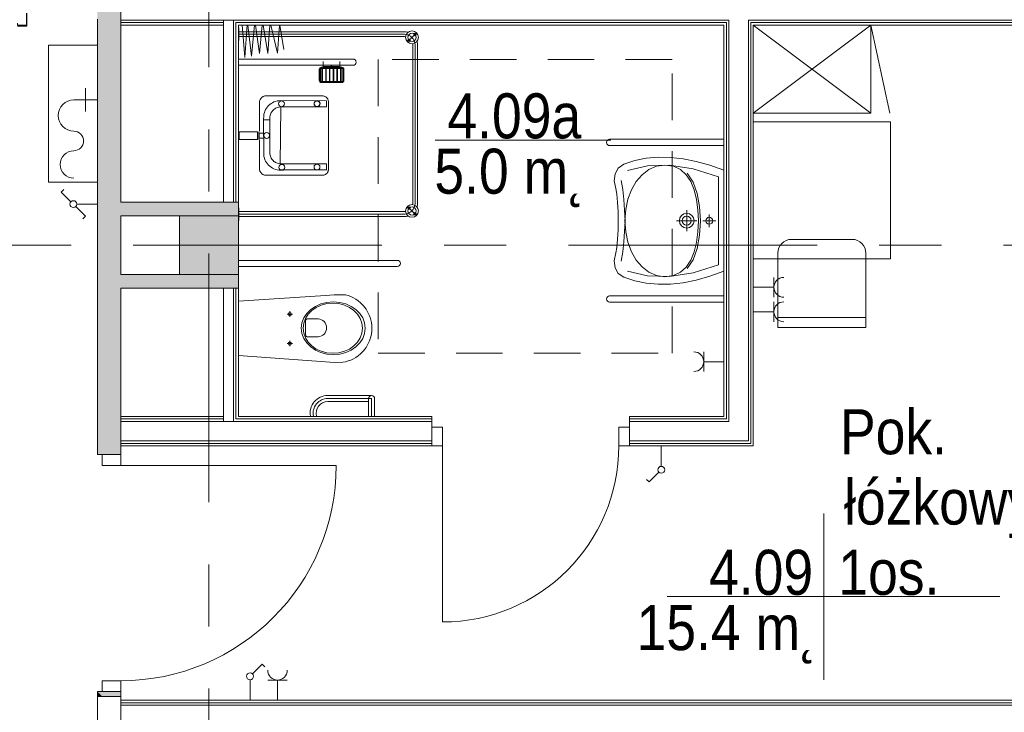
# Model space of a CAD drawing. Header units: centimetres. Extents: x -2424 to 1783, y 5 to 2907.
# Tile 58 of 99: x 491 to 994, y 650 to 1004. Entities that reach past the tile are written whole.
import ezdxf

# ---------------------------------------------------------------- set-up
doc = ezdxf.new("R2010")
doc.units = ezdxf.units.CM
doc.linetypes.add('Oś', pattern=[222.25, 127, -31.75, 31.75, -31.75])
doc.linetypes.add('Ponad', pattern=[39.688, 23.813, -15.875])
for name, color, linetype, lineweight in [('A-AREA-IDEN', 2, 'Continuous', 13), ('A-DETL-GENF', 92, 'Continuous', 9), ('A-DETL-MEDM', 33, 'Continuous', 13), ('A-DOOR', 31, 'Continuous', 13), ('A-FLOR-OVHD', 1, 'Ponad', 9), ('A-WALL', 113, 'Continuous', 13), ('A-WALL-FNSH', 113, 'Continuous', 13), ('E-ELEC-EQPM', 71, 'Continuous', 9), ('I-FURN', 30, 'Continuous', 9), ('P-SANR-FIXT', 6, 'Continuous', 9), ('S-COLS', 52, 'Continuous', 13), ('S-GRID', 1, 'Continuous', 13)]:
    doc.layers.add(name, color=color, linetype=linetype, lineweight=lineweight)
doc.layers.add('A-WALL-PATT', color=111, linetype='Continuous', lineweight=13, plot=False)
doc.styles.add('Arial_11', font='arial.ttf', dxfattribs={"width": 0.85, "height": 23})

msp = doc.modelspace()

# ---------------------------------------------------------------- hatches: boundary and pattern name
at = {"layer": 'S-COLS', "lineweight": 9}
msp.add_hatch(color=251, dxfattribs=at).paths.add_polyline_path([(602.38, 873.33), (602.38, 903.33), (572.38, 903.33), (572.38, 873.33)], flags=0)

# ---------------------------------------------------------------- linework, layer by layer
at = {"layer": 'A-AREA-IDEN', "color": 251, "lineweight": 9}
for p, q in [((792.66, 942.03), (702.91, 942.03)), ((901.33, 751.33), (901.33, 708.83)), ((911.09, 708.83), (821.33, 708.83)), ((821.33, 708.83), (991.33, 708.83)), ((901.33, 708.83), (901.33, 666.33))]:
    msp.add_line(p, q, dxfattribs=at)
at = {"layer": 'A-DETL-GENF', "color": 251, "lineweight": 9}
for p, q in [((494.17, 1001.23), (494.17, 1006.84)), ((494.38, 1001.18), (494.38, 1006.84)), ((494.38, 1000.33), (494.38, 1001.71)), ((489.53, 1000.18), (494.23, 1000.18)), ((706.68, 795.33), (701.18, 795.33)), ((701.18, 795.33), (701.18, 785.83)), ((706.68, 785.83), (706.68, 795.33)), ((802.18, 795.33), (796.68, 795.33)), ((796.68, 795.33), (796.68, 785.83)), ((802.18, 785.83), (802.18, 795.33)), ((701.18, 785.83), (706.68, 785.83)), ((796.68, 785.83), (802.18, 785.83)), ((532.88, 781.33), (542.38, 781.33)), ((532.88, 775.83), (532.88, 781.33)), ((542.38, 781.33), (542.38, 775.83)), ((542.38, 775.83), (532.88, 775.83)), ((532.88, 665.83), (542.38, 665.83)), ((532.88, 660.33), (532.88, 665.83)), ((542.38, 665.83), (542.38, 660.33)), ((542.38, 660.33), (532.88, 660.33))]:
    msp.add_line(p, q, dxfattribs=at)
at = {"layer": 'A-DETL-GENF', "color": 251, "lineweight": 9, "flags": 128}
msp.add_lwpolyline([(489.59, 1001.71), (489.59, 1000.76), (494.17, 1000.76), (494.17, 1001.71)], dxfattribs=at)
at = {"layer": 'A-DETL-GENF', "color": 251, "lineweight": 9}
msp.add_arc((494.23, 1000.33), 0.15, 270, 0, dxfattribs=at)
at = {"layer": 'A-DETL-MEDM', "color": 251, "lineweight": 9}
for p, q in [((701.18, 785.83), (701.18, 795.33)), ((701.18, 795.33), (706.68, 795.33)), ((706.68, 795.33), (706.68, 785.83)), ((796.68, 795.33), (796.68, 785.83)), ((802.18, 795.33), (796.68, 795.33)), ((802.18, 785.83), (802.18, 795.33)), ((706.68, 785.83), (701.18, 785.83)), ((796.68, 785.83), (802.18, 785.83)), ((542.38, 781.33), (532.88, 781.33)), ((532.88, 781.33), (532.88, 775.83)), ((542.38, 775.83), (542.38, 781.33)), ((532.88, 775.83), (542.38, 775.83)), ((532.88, 665.83), (542.38, 665.83)), ((532.88, 660.33), (532.88, 665.83)), ((542.38, 665.83), (542.38, 660.33)), ((542.38, 660.33), (532.88, 660.33))]:
    msp.add_line(p, q, dxfattribs=at)
at = {"layer": 'A-DOOR', "color": 251, "lineweight": 9}
for p, q in [((706.68, 785.83), (706.68, 695.83)), ((542.38, 775.83), (652.38, 775.83))]:
    msp.add_line(p, q, dxfattribs=at)
for centre, radius in [((706.68, 785.83), 90), ((542.38, 775.83), 110)]:
    msp.add_arc(centre, radius, 270, 0, dxfattribs=at)
at = {"layer": 'A-FLOR-OVHD', "color": 251, "lineweight": 9}
for p, q in [((823.87, 983.15), (673.87, 983.15)), ((673.87, 983.15), (673.87, 833.15)), ((823.87, 833.15), (823.87, 983.15)), ((673.87, 833.15), (823.87, 833.15))]:
    msp.add_line(p, q, dxfattribs=at)
at = {"layer": 'A-WALL', "color": 251, "lineweight": 9}
for p, q in [((542.38, 1013.33), (542.38, 1003.33)), ((530.38, 1003.78), (530.38, 781.33)), ((542.38, 1003.33), (542.38, 1000.83)), ((542.38, 1003.33), (594.88, 1003.33)), ((542.38, 1002.08), (594.88, 1002.08)), ((542.38, 910.33), (542.38, 1000.83)), ((594.88, 1003.33), (599.88, 1003.33)), ((594.88, 1003.33), (594.88, 910.33)), ((599.88, 1003.33), (852.88, 1003.33)), ((599.88, 910.33), (599.88, 1003.33)), ((601.13, 1002.08), (851.63, 1002.08)), ((601.13, 910.33), (601.13, 1002.08)), ((851.63, 1002.08), (851.63, 799.58)), ((852.88, 1003.33), (852.88, 798.33)), ((862.88, 1003.33), (862.88, 788.33)), ((862.88, 1003.33), (1187.38, 1003.33)), ((864.13, 1002.08), (864.13, 787.08)), ((864.13, 1002.08), (1187.38, 1002.08)), ((594.88, 910.33), (542.38, 910.33)), ((594.88, 910.33), (599.88, 910.33)), ((602.38, 903.33), (602.38, 910.33)), ((542.38, 873.33), (542.38, 903.33)), ((542.38, 903.33), (572.38, 903.33)), ((572.38, 873.33), (542.38, 873.33)), ((602.38, 866.33), (602.38, 873.33)), ((542.38, 781.33), (542.38, 866.33)), ((542.38, 866.33), (594.88, 866.33)), ((599.88, 866.33), (594.88, 866.33)), ((594.88, 866.33), (594.88, 798.33)), ((599.88, 866.33), (599.88, 798.33)), ((601.13, 866.33), (601.13, 799.58)), ((542.38, 799.58), (594.88, 799.58)), ((601.13, 799.58), (701.18, 799.58)), ((802.18, 799.58), (851.63, 799.58)), ((542.38, 798.33), (542.38, 788.33)), ((542.38, 798.33), (594.88, 798.33)), ((594.88, 798.33), (599.88, 798.33)), ((599.88, 798.33), (701.18, 798.33)), ((701.18, 795.33), (701.18, 798.33)), ((802.18, 798.33), (802.18, 795.33)), ((802.18, 798.33), (852.88, 798.33)), ((542.38, 788.33), (701.18, 788.33)), ((542.38, 787.08), (701.18, 787.08)), ((802.18, 788.33), (862.88, 788.33)), ((802.18, 787.08), (864.13, 787.08)), ((532.88, 781.33), (530.38, 781.33)), ((530.38, 660.33), (530.38, 657.83)), ((532.88, 660.33), (530.38, 660.33)), ((542.38, 657.83), (542.38, 660.33)), ((530.38, 657.83), (542.38, 657.83)), ((530.38, 657.83), (530.38, 566.83)), ((542.38, 566.83), (542.38, 657.83)), ((1207.38, 654.58), (542.38, 654.58)), ((1207.38, 653.33), (542.38, 653.33))]:
    msp.add_line(p, q, dxfattribs=at)
at = {"layer": 'A-WALL-FNSH', "color": 251, "lineweight": 9}
for p, q in [((542.38, 1000.83), (594.88, 1000.83)), ((602.38, 1000.83), (850.38, 1000.83)), ((602.38, 910.33), (602.38, 1000.83)), ((850.38, 1000.83), (850.38, 800.83)), ((865.38, 785.83), (865.38, 1000.83)), ((865.38, 1000.83), (1187.38, 1000.83)), ((599.88, 910.33), (602.38, 910.33)), ((602.38, 866.33), (599.88, 866.33)), ((602.38, 800.83), (602.38, 866.33)), ((594.88, 800.83), (542.38, 800.83)), ((701.18, 800.83), (602.38, 800.83)), ((701.18, 798.33), (701.18, 800.83)), ((850.38, 800.83), (802.18, 800.83)), ((802.18, 800.83), (802.18, 798.33)), ((542.38, 785.83), (701.18, 785.83)), ((802.18, 785.83), (865.38, 785.83)), ((1207.38, 655.83), (542.38, 655.83))]:
    msp.add_line(p, q, dxfattribs=at)
at = {"layer": 'A-WALL-PATT', "color": 251, "linetype": 'Continuous', "lineweight": 9, "extrusion": (0, 0, -1)}
for points in [[(-532.88, 781.33), (-530.38, 1102.83), (-530.38, 781.33)], [(-530.38, 1102.83), (-532.88, 781.33), (-542.38, 1102.83)], [(-542.38, 1102.83), (-532.88, 781.33), (-542.38, 781.33)], [(-602.38, 903.33), (-542.38, 910.33), (-542.38, 903.33)], [(-542.38, 910.33), (-602.38, 903.33), (-602.38, 910.33)], [(-572.38, 866.33), (-542.38, 873.33), (-542.38, 866.33)], [(-542.38, 873.33), (-572.38, 866.33), (-602.38, 873.33)], [(-602.38, 873.33), (-572.38, 866.33), (-602.38, 866.33)], [(-532.88, 657.83), (-530.38, 660.33), (-530.38, 657.83)], [(-530.38, 660.33), (-532.88, 657.83), (-542.38, 660.33)], [(-542.38, 660.33), (-532.88, 657.83), (-542.38, 657.83)]]:
    msp.add_solid(points, dxfattribs=at)
at = {"layer": 'E-ELEC-EQPM', "color": 251, "lineweight": 9}
for p, q in [((511.95, 915.51), (513.26, 916.82)), ((516.89, 910.56), (511.95, 915.51)), ((519.36, 908.09), (524.31, 903.15)), ((519.88, 909.33), (530.38, 909.33)), ((524.31, 903.15), (523, 901.83)), ((875.88, 871.91), (875.88, 861.75)), ((875.88, 866.83), (865.38, 866.83)), ((875.88, 859.41), (875.88, 849.25)), ((875.88, 854.33), (865.38, 854.33)), ((840.04, 833.83), (840.04, 823.83)), ((840.04, 828.83), (850.38, 828.83)), ((818.38, 775.33), (818.38, 785.83)), ((817.14, 772.34), (812.2, 767.4)), ((812.2, 767.4), (810.89, 768.71)), ((609.61, 669.31), (614.56, 674.25)), ((614.56, 674.25), (615.87, 672.94)), ((608.38, 666.33), (608.38, 655.83)), ((627.38, 666.16), (617.38, 666.16)), ((622.38, 666.16), (622.38, 655.83))]:
    msp.add_line(p, q, dxfattribs=at)
for centre in [(518.13, 909.33), (818.38, 773.58), (608.38, 668.07)]:
    msp.add_circle(centre, 1.75, dxfattribs=at)
for centre, radius, start, end in [((880.96, 866.83), 5.08, 90, 270), ((880.96, 854.33), 5.08, 90, 270), ((835.04, 828.83), 5, 270, 90), ((622.38, 671.16), 5, 180, 0)]:
    msp.add_arc(centre, radius, start, end, dxfattribs=at)
at = {"layer": 'I-FURN', "color": 251, "lineweight": 9}
for p, q in [((865.38, 955.83), (925.38, 1000.83)), ((925.38, 955.83), (865.38, 1000.83)), ((925.38, 1000.83), (935.09, 955.83)), ((925.38, 1000.83), (925.38, 955.83)), ((925.38, 955.83), (865.38, 955.83)), ((865.38, 951.33), (935.38, 951.33)), ((935.38, 951.33), (935.38, 881.33)), ((884.88, 891.33), (915.88, 891.33)), ((935.38, 881.33), (865.38, 881.33)), ((877.88, 846.33), (877.88, 884.33)), ((922.88, 884.33), (922.88, 846.33)), ((922.88, 851.33), (877.88, 851.33)), ((922.88, 846.33), (877.88, 846.33))]:
    msp.add_line(p, q, dxfattribs=at)
for centre, start, end in [((884.88, 884.33), 90, 180), ((915.88, 884.33), 0, 90)]:
    msp.add_arc(centre, 7, start, end, dxfattribs=at)
at = {"layer": 'P-SANR-FIXT', "color": 251, "lineweight": 9}
for p, q in [((604.3, 1000.84), (605.77, 984.2)), ((605.77, 984.2), (606.97, 1000.85)), ((607.16, 1000.83), (609.09, 984.96)), ((609.09, 984.96), (610.7, 1000.83)), ((611.12, 1000.83), (613.18, 986.24)), ((613.18, 986.24), (614.5, 1000.83)), ((615.09, 1000.83), (617.52, 986.24)), ((617.52, 986.24), (618.45, 1000.83)), ((618.9, 1000.83), (622.37, 986.5)), ((622.37, 986.5), (623.33, 1000.83)), ((623.56, 1000.83), (625.69, 988.28)), ((602.68, 999.38), (602.38, 999.38)), ((602.38, 996.13), (687.18, 996.13)), ((602.68, 992.88), (602.68, 999.38)), ((602.68, 997.38), (687.18, 997.38)), ((688.63, 992.08), (693.51, 996.96)), ((602.38, 992.88), (602.68, 992.88)), ((602.68, 994.88), (687.18, 994.88)), ((691.43, 909.72), (691.43, 990.63)), ((692.68, 990.63), (692.68, 909.72)), ((693.93, 909.72), (693.93, 990.63)), ((505.38, 990.58), (505.38, 920.58)), ((530.38, 990.58), (505.38, 990.58)), ((505.38, 990.58), (530.38, 990.58)), ((505.38, 920.58), (505.38, 990.58)), ((602.58, 983.43), (660.98, 983.43)), ((645.73, 979.24), (645.73, 982.24)), ((654.23, 979.24), (654.23, 982.24)), ((660.98, 980.23), (602.58, 980.23)), ((643.68, 978.14), (643.68, 972.54)), ((643.98, 978.14), (643.98, 972.54)), ((644.28, 978.14), (644.28, 972.54)), ((655.18, 979.24), (644.78, 979.24)), ((655.18, 978.94), (644.78, 978.94)), ((655.18, 978.64), (644.78, 978.64)), ((645.08, 978.64), (645.08, 972.04)), ((645.38, 978.64), (645.38, 972.04)), ((654.23, 979.64), (645.73, 979.64)), ((654.23, 979.44), (645.73, 979.44)), ((646.98, 978.64), (646.98, 972.04)), ((647.28, 978.64), (647.28, 972.04)), ((648.88, 978.64), (648.88, 972.04)), ((649.18, 978.64), (649.18, 972.04)), ((650.78, 978.64), (650.78, 972.04)), ((651.08, 978.64), (651.08, 972.04)), ((652.68, 978.64), (652.68, 972.04)), ((652.98, 978.64), (652.98, 972.04)), ((654.58, 978.64), (654.58, 972.04)), ((654.88, 978.64), (654.88, 972.04)), ((655.68, 972.54), (655.68, 978.14)), ((655.98, 972.54), (655.98, 978.14)), ((656.28, 972.54), (656.28, 978.14)), ((644.78, 972.04), (655.18, 972.04)), ((644.78, 971.74), (655.18, 971.74)), ((644.78, 971.44), (655.18, 971.44)), ((524.38, 962.58), (524.38, 968.58)), ((530.38, 962.58), (518.38, 962.58)), ((524.38, 962.58), (524.38, 956.58)), ((613.25, 961.67), (613.27, 961.94)), ((613.25, 946.51), (613.25, 961.67)), ((613.27, 961.94), (613.32, 962.22)), ((613.32, 962.22), (613.4, 962.48)), ((613.4, 962.48), (613.51, 962.74)), ((613.51, 962.74), (613.65, 963)), ((613.65, 963), (613.81, 963.24)), ((613.81, 963.24), (613.99, 963.46)), ((613.99, 963.46), (614.18, 963.68)), ((614.18, 963.68), (614.4, 963.87)), ((614.4, 963.87), (614.63, 964.05)), ((614.63, 964.05), (614.87, 964.21)), ((614.87, 964.21), (615.13, 964.34)), ((615.13, 964.34), (615.39, 964.44)), ((615.39, 964.44), (615.65, 964.52)), ((615.65, 964.52), (615.93, 964.57)), ((615.93, 964.57), (645.46, 964.57)), ((619.11, 960.71), (618.44, 960.2)), ((619.83, 961.14), (619.11, 960.71)), ((620.59, 961.51), (619.83, 961.14)), ((621.39, 961.8), (620.59, 961.51)), ((622.22, 962.02), (621.39, 961.8)), ((623.09, 962.15), (622.22, 962.02)), ((623.97, 962.19), (623.09, 962.15)), ((647.4, 962.12), (623.97, 962.19)), ((641.06, 960.6), (641.07, 960.75)), ((641.07, 960.75), (641.09, 960.9)), ((641.09, 960.31), (641.07, 960.45)), ((641.09, 960.9), (641.12, 961.04)), ((641.12, 961.04), (641.17, 961.17)), ((641.17, 961.17), (641.23, 961.3)), ((641.23, 961.3), (641.31, 961.42)), ((641.31, 961.42), (641.39, 961.53)), ((641.39, 961.53), (641.49, 961.64)), ((641.49, 961.64), (641.59, 961.73)), ((641.59, 961.73), (641.7, 961.82)), ((641.7, 961.82), (641.82, 961.89)), ((641.82, 961.89), (641.95, 961.95)), ((641.95, 961.95), (642.09, 962)), ((642.09, 962), (642.23, 962.04)), ((642.23, 962.04), (642.37, 962.06)), ((642.37, 962.06), (642.52, 962.07)), ((642.52, 962.07), (642.67, 962.06)), ((642.67, 962.06), (642.82, 962.04)), ((642.82, 962.04), (642.96, 962)), ((642.96, 962), (643.09, 961.95)), ((643.09, 961.95), (643.22, 961.89)), ((643.22, 961.89), (643.34, 961.82)), ((643.34, 961.82), (643.45, 961.73)), ((643.45, 961.73), (643.56, 961.64)), ((643.56, 961.64), (643.65, 961.53)), ((643.65, 961.53), (643.74, 961.42)), ((643.74, 961.42), (643.81, 961.3)), ((643.81, 961.3), (643.87, 961.17)), ((643.87, 961.17), (643.92, 961.04)), ((643.92, 961.04), (643.96, 960.9)), ((643.96, 960.9), (643.98, 960.75)), ((643.98, 960.45), (643.96, 960.31)), ((643.98, 960.75), (643.99, 960.6)), ((643.99, 960.6), (643.98, 960.45)), ((645.46, 964.57), (645.74, 964.57)), ((645.74, 964.57), (646.02, 964.52)), ((646.02, 964.52), (646.29, 964.45)), ((646.29, 964.45), (646.55, 964.35)), ((646.55, 964.35), (646.81, 964.22)), ((646.81, 964.22), (647.05, 964.07)), ((647.05, 964.07), (647.28, 963.9)), ((647.28, 963.9), (647.49, 963.71)), ((647.4, 958.97), (647.4, 962.12)), ((647.49, 963.71), (647.69, 963.5)), ((647.69, 963.5), (647.86, 963.27)), ((647.86, 963.27), (648.02, 963.03)), ((648.02, 963.03), (648.15, 962.78)), ((648.15, 962.78), (648.26, 962.51)), ((648.26, 962.51), (648.33, 962.24)), ((648.33, 962.24), (648.38, 961.96)), ((648.38, 961.96), (648.38, 927)), ((615.66, 956.08), (615.45, 955.24)), ((615.96, 956.88), (615.66, 956.08)), ((616.32, 957.64), (615.96, 956.88)), ((616.76, 958.35), (616.32, 957.64)), ((617.26, 959.02), (616.76, 958.35)), ((617.82, 959.64), (617.26, 959.02)), ((618.44, 960.2), (617.82, 959.64)), ((618.74, 955.07), (618.93, 955.58)), ((618.93, 955.58), (619.16, 956.06)), ((619.16, 956.06), (619.44, 956.52)), ((619.44, 956.52), (619.76, 956.95)), ((619.76, 956.95), (620.12, 957.34)), ((620.12, 957.34), (620.51, 957.7)), ((620.51, 957.7), (620.94, 958.02)), ((620.94, 958.02), (621.4, 958.3)), ((621.4, 958.3), (621.88, 958.53)), ((621.88, 958.53), (622.39, 958.72)), ((622.39, 958.72), (622.92, 958.86)), ((622.92, 958.86), (623.47, 958.94)), ((623.81, 929.9), (624, 958.97)), ((624, 958.97), (647.4, 958.97)), ((641.12, 960.17), (641.09, 960.31)), ((641.17, 960.03), (641.12, 960.17)), ((641.23, 959.91), (641.17, 960.03)), ((641.31, 959.79), (641.23, 959.91)), ((641.39, 959.67), (641.31, 959.79)), ((641.49, 959.57), (641.39, 959.67)), ((641.59, 959.47), (641.49, 959.57)), ((641.7, 959.39), (641.59, 959.47)), ((641.82, 959.32), (641.7, 959.39)), ((641.95, 959.25), (641.82, 959.32)), ((642.09, 959.21), (641.95, 959.25)), ((642.23, 959.17), (642.09, 959.21)), ((642.37, 959.15), (642.23, 959.17)), ((642.52, 959.14), (642.37, 959.15)), ((642.67, 959.15), (642.52, 959.14)), ((642.82, 959.17), (642.67, 959.15)), ((642.96, 959.21), (642.82, 959.17)), ((643.09, 959.25), (642.96, 959.21)), ((643.22, 959.32), (643.09, 959.25)), ((643.34, 959.39), (643.22, 959.32)), ((643.45, 959.47), (643.34, 959.39)), ((643.56, 959.57), (643.45, 959.47)), ((643.65, 959.67), (643.56, 959.57)), ((643.74, 959.79), (643.65, 959.67)), ((643.81, 959.91), (643.74, 959.79)), ((643.87, 960.03), (643.81, 959.91)), ((643.92, 960.17), (643.87, 960.03)), ((643.96, 960.31), (643.92, 960.17)), ((615.32, 954.38), (615.27, 952.42)), ((615.32, 934.49), (615.27, 953.05)), ((615.27, 952.42), (618.49, 952.42)), ((615.45, 955.24), (615.32, 954.38)), ((618.49, 953.42), (618.52, 953.99)), ((618.49, 952.42), (618.49, 953.42)), ((618.49, 953.05), (618.49, 935.45)), ((618.52, 953.99), (618.6, 954.54)), ((618.6, 954.54), (618.74, 955.07)), ((602.89, 942.38), (602.89, 946.29)), ((602.89, 946.29), (612.17, 946.29)), ((612.17, 946.29), (612.17, 942.38)), ((612.92, 942.39), (612.89, 946.28)), ((613.05, 943.03), (613.05, 945.64)), ((613.05, 945.64), (615.32, 945.64)), ((615.32, 945.64), (615.32, 943.03)), ((602.89, 942.38), (612.17, 942.38)), ((615.32, 943.03), (613.05, 943.03)), ((613.25, 926.69), (613.25, 942.1)), ((850.38, 942.43), (791.98, 942.43)), ((618.49, 935.45), (618.52, 934.89)), ((791.98, 939.23), (850.38, 939.23)), ((615.45, 933.63), (615.32, 934.49)), ((615.66, 932.8), (615.45, 933.63)), ((615.96, 932), (615.66, 932.8)), ((616.32, 931.24), (615.96, 932)), ((616.76, 930.52), (616.32, 931.24)), ((617.26, 929.85), (616.76, 930.52)), ((618.52, 934.89), (618.6, 934.34)), ((618.6, 934.34), (618.74, 933.81)), ((618.74, 933.81), (618.93, 933.3)), ((618.93, 933.3), (619.16, 932.81)), ((619.16, 932.81), (619.44, 932.36)), ((619.44, 932.36), (619.76, 931.93)), ((619.76, 931.93), (620.12, 931.54)), ((620.12, 931.54), (620.51, 931.18)), ((620.51, 931.18), (620.94, 930.86)), ((620.94, 930.86), (621.4, 930.58)), ((621.4, 930.58), (621.88, 930.35)), ((621.88, 930.35), (622.39, 930.16)), ((804.87, 931.55), (799.26, 929.71)), ((810.69, 932.74), (804.87, 931.55)), ((816.73, 933.3), (810.69, 932.74)), ((823, 933.22), (816.73, 933.3)), ((829.49, 932.51), (823, 933.22)), ((836.21, 931.17), (829.49, 932.51)), ((843.17, 929.21), (836.21, 931.17)), ((613.41, 926.21), (613.25, 926.69)), ((613.32, 926.47), (613.27, 926.72)), ((613.52, 925.95), (613.41, 926.21)), ((613.65, 925.7), (613.52, 925.95)), ((613.81, 925.46), (613.65, 925.7)), ((614, 925.23), (613.81, 925.46)), ((614.2, 925.02), (614, 925.23)), ((617.82, 929.23), (617.26, 929.85)), ((618.44, 928.67), (617.82, 929.23)), ((619.11, 928.17), (618.44, 928.67)), ((619.83, 927.73), (619.11, 928.17)), ((620.59, 927.36), (619.83, 927.73)), ((621.39, 927.07), (620.59, 927.36)), ((622.22, 926.86), (621.39, 927.07)), ((623.09, 926.73), (622.22, 926.86)), ((622.39, 930.16), (622.92, 930.03)), ((622.92, 930.03), (623.47, 929.94)), ((623.97, 926.68), (623.09, 926.73)), ((647.4, 929.9), (623.81, 929.9)), ((624, 926.76), (647.4, 926.76)), ((647.4, 929.9), (647.4, 926.76)), ((647.88, 925.41), (647.71, 925.18)), ((648.03, 925.65), (647.88, 925.41)), ((648.16, 925.91), (648.03, 925.65)), ((648.26, 926.17), (648.16, 925.91)), ((648.34, 926.44), (648.26, 926.17)), ((648.38, 926.72), (648.34, 926.44)), ((648.38, 927), (648.38, 926.72)), ((796.41, 927.75), (794.79, 924.82)), ((799.26, 929.71), (796.41, 927.75)), ((811.39, 928.96), (801.09, 926.5)), ((812.05, 927.01), (808.57, 924.36)), ((822.64, 929.28), (811.39, 928.96)), ((815.96, 928.69), (812.05, 927.01)), ((820.24, 929.27), (815.96, 928.69)), ((824.54, 928.68), (820.24, 929.27)), ((834.73, 927.41), (822.64, 929.28)), ((828.16, 926.99), (824.54, 928.68)), ((831.11, 924.33), (828.16, 926.99)), ((847.58, 923.33), (834.73, 927.41)), ((850.38, 926.63), (843.17, 929.21)), ((505.38, 920.58), (530.38, 920.58)), ((530.38, 920.58), (505.38, 920.58)), ((614.42, 924.81), (614.2, 925.02)), ((614.65, 924.63), (614.42, 924.81)), ((614.9, 924.47), (614.65, 924.63)), ((615.15, 924.33), (614.9, 924.47)), ((615.42, 924.22), (615.15, 924.33)), ((615.68, 924.14), (615.42, 924.22)), ((615.96, 924.09), (615.68, 924.14)), ((616.23, 924.09), (615.96, 924.09)), ((645.76, 924.09), (616.23, 924.09)), ((646.04, 924.14), (645.76, 924.09)), ((646.32, 924.21), (646.04, 924.14)), ((646.59, 924.32), (646.32, 924.21)), ((646.84, 924.45), (646.59, 924.32)), ((647.08, 924.6), (646.84, 924.45)), ((647.31, 924.78), (647.08, 924.6)), ((647.52, 924.97), (647.31, 924.78)), ((647.71, 925.18), (647.52, 924.97)), ((794.79, 924.82), (794.37, 921.22)), ((794.37, 921.22), (795.1, 917.29)), ((798.74, 916.73), (797.87, 921.44)), ((805.58, 920.86), (803.15, 916.64)), ((808.57, 924.36), (805.58, 920.86)), ((833.45, 920.82), (831.11, 924.33)), ((831.64, 925.08), (834.66, 920.58)), ((835.21, 916.58), (833.45, 920.82)), ((834.66, 920.58), (836.75, 914.83)), ((847.58, 900.83), (847.58, 923.33)), ((795.1, 917.29), (795.65, 914.47)), ((799.3, 911.65), (798.74, 916.73)), ((803.15, 916.64), (801.34, 911.81)), ((836.42, 911.75), (835.21, 916.58)), ((795.65, 914.47), (796.08, 910.24)), ((796.08, 910.24), (796.34, 905.43)), ((799.64, 906.31), (799.3, 911.65)), ((801.34, 911.81), (800.21, 906.51)), ((837.12, 906.43), (836.42, 911.75)), ((836.75, 914.83), (837.95, 908.13)), ((602.68, 907.47), (602.38, 907.47)), ((602.68, 900.97), (602.68, 907.47)), ((602.68, 905.47), (687.18, 905.47)), ((688.63, 908.27), (693.51, 903.39)), ((796.34, 905.43), (796.37, 900.83)), ((799.85, 900.81), (799.64, 906.31)), ((800.21, 906.51), (799.81, 900.84)), ((831.36, 895.48), (831.36, 906.17)), ((837.34, 900.76), (837.12, 906.43)), ((837.95, 908.13), (838.34, 900.76)), ((602.38, 904.22), (687.38, 904.22)), ((602.38, 900.97), (602.68, 900.97)), ((602.68, 902.97), (687.18, 902.97)), ((796.37, 900.83), (796.34, 896.23)), ((799.64, 895.31), (799.85, 900.81)), ((799.81, 900.84), (800.21, 895.17)), ((826.11, 900.83), (836.61, 900.83)), ((827.61, 900.83), (827.91, 902.28)), ((827.91, 899.37), (827.61, 900.83)), ((827.91, 902.28), (828.71, 903.48)), ((828.71, 903.48), (829.91, 904.28)), ((829.06, 900.83), (829.24, 901.72)), ((829.24, 899.93), (829.06, 900.83)), ((829.24, 901.72), (829.74, 902.45)), ((829.74, 902.45), (830.47, 902.95)), ((829.91, 904.28), (831.36, 904.58)), ((830.47, 902.95), (831.36, 903.13)), ((831.36, 904.58), (832.82, 904.28)), ((831.36, 903.13), (832.26, 902.95)), ((832.26, 902.95), (832.99, 902.45)), ((832.82, 904.28), (834.01, 903.48)), ((832.99, 902.45), (833.48, 901.72)), ((833.48, 901.72), (833.66, 900.83)), ((833.66, 900.83), (833.48, 899.93)), ((834.01, 903.48), (834.82, 902.28)), ((834.82, 902.28), (835.11, 900.83)), ((835.11, 900.83), (834.82, 899.37)), ((837.12, 895.09), (837.34, 900.76)), ((838.34, 900.76), (837.95, 893.38)), ((839.65, 900.83), (846.15, 900.83)), ((841.15, 900.83), (841.29, 901.51)), ((841.29, 900.15), (841.15, 900.83)), ((841.29, 901.51), (841.66, 902.06)), ((841.66, 899.59), (841.29, 900.15)), ((841.66, 902.06), (842.22, 902.44)), ((842.22, 902.44), (842.9, 902.58)), ((842.9, 904.08), (842.9, 897.57)), ((842.9, 902.58), (843.58, 902.44)), ((843.58, 902.44), (844.14, 902.06)), ((844.14, 902.06), (844.51, 901.51)), ((844.51, 900.15), (844.14, 899.59)), ((844.51, 901.51), (844.65, 900.83)), ((844.65, 900.83), (844.51, 900.15)), ((847.58, 878.32), (847.58, 900.83)), ((796.34, 896.23), (796.08, 891.41)), ((799.3, 889.97), (799.64, 895.31)), ((800.21, 895.17), (801.34, 889.84)), ((828.71, 898.18), (827.91, 899.37)), ((829.91, 897.37), (828.71, 898.18)), ((829.74, 899.2), (829.24, 899.93)), ((830.47, 898.71), (829.74, 899.2)), ((831.36, 897.07), (829.91, 897.37)), ((831.36, 898.52), (830.47, 898.71)), ((832.26, 898.71), (831.36, 898.52)), ((832.82, 897.37), (831.36, 897.07)), ((832.99, 899.2), (832.26, 898.71)), ((834.01, 898.18), (832.82, 897.37)), ((833.48, 899.93), (832.99, 899.2)), ((834.82, 899.37), (834.01, 898.18)), ((836.42, 889.77), (837.12, 895.09)), ((842.22, 899.21), (841.66, 899.59)), ((842.9, 899.07), (842.22, 899.21)), ((843.58, 899.21), (842.9, 899.07)), ((844.14, 899.59), (843.58, 899.21)), ((796.08, 891.41), (795.65, 887.18)), ((837.95, 893.38), (836.75, 886.69)), ((795.65, 887.18), (795.1, 884.36)), ((798.74, 884.89), (799.3, 889.97)), ((801.34, 889.84), (803.15, 884.99)), ((803.15, 884.99), (805.58, 880.74)), ((836.75, 886.69), (834.66, 880.94)), ((835.21, 884.94), (836.42, 889.77)), ((683.57, 880.58), (602.38, 880.58)), ((795.1, 884.36), (794.37, 880.43)), ((794.37, 880.43), (794.79, 876.83)), ((797.87, 880.18), (798.74, 884.89)), ((805.58, 880.74), (808.57, 877.21)), ((831.11, 877.19), (833.45, 880.7)), ((834.66, 880.94), (831.64, 876.44)), ((833.45, 880.7), (835.21, 884.94)), ((683.57, 877.46), (602.38, 877.46)), ((794.79, 876.83), (796.41, 873.9)), ((801.09, 875.15), (811.39, 872.69)), ((808.57, 877.21), (812.05, 874.54)), ((828.16, 874.52), (831.11, 877.19)), ((834.73, 874.24), (847.58, 878.32)), ((843.17, 872.44), (850.38, 875.02)), ((796.41, 873.9), (799.26, 871.94)), ((799.26, 871.94), (804.87, 870.1)), ((804.87, 870.1), (810.69, 868.91)), ((811.39, 872.69), (822.64, 872.37)), ((812.05, 874.54), (815.96, 872.84)), ((815.96, 872.84), (820.24, 872.25)), ((820.24, 872.25), (824.54, 872.84)), ((822.64, 872.37), (834.73, 874.24)), ((824.54, 872.84), (828.16, 874.52)), ((829.49, 869.14), (836.21, 870.48)), ((836.21, 870.48), (843.17, 872.44)), ((810.69, 868.91), (816.73, 868.35)), ((816.73, 868.35), (823, 868.43)), ((823, 868.43), (829.49, 869.14)), ((646.94, 862.59), (602.38, 859.77)), ((651.26, 862.95), (646.94, 862.59)), ((655.7, 862.9), (651.26, 862.95)), ((657.06, 862.94), (655.7, 862.9)), ((658.47, 862.56), (657.06, 862.94)), ((659.84, 862.06), (658.47, 862.56)), ((661.16, 861.44), (659.84, 862.06)), ((662.43, 860.71), (661.16, 861.44)), ((663.63, 859.88), (662.43, 860.71)), ((664.77, 858.95), (663.63, 859.88)), ((791.98, 862.43), (850.38, 862.43)), ((666.33, 857.35), (664.77, 858.95)), ((667.64, 855.62), (666.33, 857.35)), ((668.41, 854.36), (667.64, 855.62)), ((791.98, 859.23), (850.38, 859.23)), ((627.28, 853.17), (630.07, 853.17)), ((628.69, 851.8), (628.69, 854.62)), ((643.1, 850.69), (637.98, 850.69)), ((669.43, 852.24), (668.41, 854.36)), ((669.89, 850.81), (669.43, 852.24)), ((670.36, 848.81), (669.89, 850.81)), ((636.71, 849.77), (636.71, 842.46)), ((670.55, 847.35), (670.36, 848.81)), ((670.62, 845.87), (670.55, 847.35)), ((670.55, 844.39), (670.62, 845.87)), ((637.98, 841.54), (643.1, 841.54)), ((669.43, 839.49), (669.89, 840.93)), ((669.89, 840.93), (670.36, 842.93)), ((670.36, 842.93), (670.55, 844.39)), ((627.28, 838.06), (630.07, 838.06)), ((628.69, 836.68), (628.69, 839.51)), ((666.33, 834.39), (667.64, 836.12)), ((667.64, 836.12), (668.41, 837.38)), ((668.41, 837.38), (669.43, 839.49)), ((602.38, 831.97), (646.93, 828.81)), ((658.47, 829.18), (659.84, 829.68)), ((659.84, 829.68), (661.16, 830.3)), ((661.16, 830.3), (662.43, 831.03)), ((662.43, 831.03), (663.63, 831.86)), ((663.63, 831.86), (664.77, 832.79)), ((664.77, 832.79), (666.33, 834.39)), ((646.93, 828.81), (651.26, 828.49)), ((651.26, 828.49), (655.7, 828.55)), ((655.7, 828.55), (657.06, 828.8)), ((657.06, 828.8), (658.47, 829.18)), ((648.01, 811.55), (670.43, 811.55)), ((648.01, 809.99), (670.43, 809.99)), ((668.87, 800.83), (668.87, 809.99)), ((670.43, 809.99), (670.43, 800.83)), ((671.99, 809.99), (671.99, 800.83)), ((648.01, 808.43), (668.87, 808.43))]:
    msp.add_line(p, q, dxfattribs=at)
for centre, radius in [((691.07, 994.52), 3.25), ((691.07, 994.52), 2.1), ((692.55, 996), 0.62), ((692.55, 996), 0.32), ((689.58, 993.03), 0.62), ((689.58, 993.03), 0.32), ((624.43, 960.59), 1.5), ((642.62, 960.68), 1.5), ((616.88, 944.4), 1.5), ((624.62, 928.11), 1.5), ((642.55, 928.24), 1.5), ((691.07, 905.83), 3.25), ((689.58, 907.32), 0.62), ((691.07, 905.83), 2.1), ((689.58, 907.32), 0.32), ((692.55, 904.35), 0.62), ((692.55, 904.35), 0.32), ((628.69, 853.17), 0.825), ((628.69, 838.06), 0.825)]:
    msp.add_circle(centre, radius, dxfattribs=at)
for centre, radius, start, end in [((687.18, 990.63), 6.75, 73.5035, 90), ((687.18, 990.63), 5.5, 0, 90), ((687.18, 990.63), 4.25, 81.1489, 90), ((687.18, 990.63), 4.25, 0, 8.8511), ((687.18, 990.63), 6.75, 0, 16.4965), ((660.98, 981.83), 1.6, 270, 90), ((644.78, 978.14), 1.1, 90, 180), ((644.78, 978.14), 0.8, 90, 180), ((644.78, 978.14), 0.5, 90, 180), ((655.18, 978.14), 1.1, 0, 90), ((655.18, 978.14), 0.8, 0, 90), ((655.18, 978.14), 0.5, 0, 90), ((644.78, 972.54), 1.1, 180, 270), ((644.78, 972.54), 0.8, 180, 270), ((644.78, 972.54), 0.5, 180, 270), ((655.18, 972.54), 0.5, 270, 0), ((655.18, 972.54), 0.8, 270, 0), ((655.18, 972.54), 1.1, 270, 0), ((518.38, 954.58), 8, 90, 270), ((518.38, 941.58), 5, 270, 90), ((791.98, 940.83), 1.6, 90, 270), ((518.38, 929.58), 7, 90, 270), ((687.18, 909.72), 5.5, 270, 0), ((687.18, 909.72), 4.25, 270, 278.8511), ((687.18, 909.72), 4.25, 351.1489, 0), ((687.18, 909.72), 6.75, 343.5035, 0), ((687.18, 909.72), 6.75, 270, 286.4965), ((683.57, 879.02), 1.56, 270, 90), ((791.98, 860.83), 1.6, 90, 270), ((637.86, 849.52), 1.17, 84.1101, 167.7661), ((642.88, 846.11), 4.58, 272.8022, 87.1978), ((637.86, 842.71), 1.17, 192.2339, 275.8899), ((648.01, 802.58), 8.97, 90, 189.9996), ((648.01, 802.58), 7.41, 90, 192.1327), ((670.43, 809.99), 1.56, 90, 180), ((670.43, 809.99), 1.56, 0, 90), ((648.01, 802.58), 5.85, 90, 195.4382)]:
    msp.add_arc(centre, radius, start, end, dxfattribs=at)
for centre, major_axis, ratio in [((649.98, 979.97), (0.325, 0), 0.224951), ((650.88, 845.92), (-16.33, 0), 0.823529), ((650.64, 845.92), (-15.16, 0), 0.845174)]:
    msp.add_ellipse(centre, major_axis=major_axis, ratio=ratio, dxfattribs=at)
at = {"layer": 'S-COLS', "color": 251, "lineweight": 9}
for p, q in [((602.38, 903.33), (572.38, 903.33)), ((572.38, 903.33), (572.38, 873.33)), ((602.38, 873.33), (602.38, 903.33)), ((572.38, 873.33), (602.38, 873.33))]:
    msp.add_line(p, q, dxfattribs=at)
at = {"layer": 'S-GRID', "color": 251, "linetype": 'Oś', "lineweight": 9}
for p, q in [((587.38, 2884.27), (587.38, 27.13)), ((1342.46, 888.33), (-1368.76, 888.33))]:
    msp.add_line(p, q, dxfattribs=at)

# ---------------------------------------------------------------- texts
at = {"layer": 'A-AREA-IDEN', "color": 251, "lineweight": 9, "style": 'Arial_11', "width": 0.85}
for s, p in [('4.09a', (709.14, 942.92)), ('5.0 m˛', (702.49, 914.64)), ('Pok.', (909.65, 781.51)), ('łóżkowy', (911.72, 745.61)), ('4.09', (842.77, 709.71)), ('1os.', (908.79, 709.71)), ('15.4 m˛', (805.75, 681.44))]:
    msp.add_text(s, height=23, dxfattribs=at).set_placement(p)

doc.saveas('drawing.dxf')
